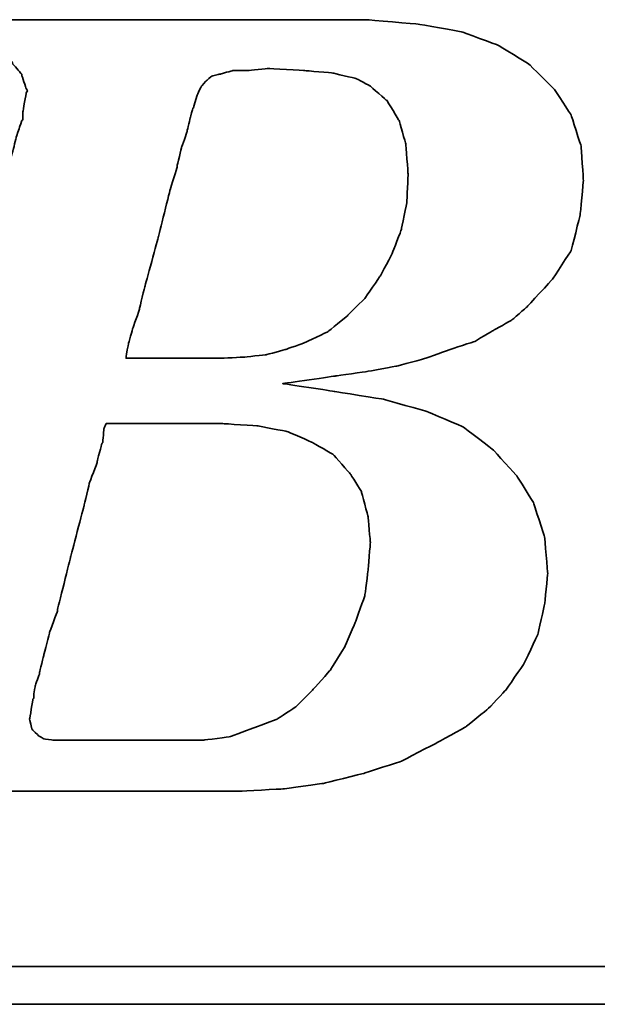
# Model space of a CAD drawing. Header units: millimetres. Extents: x 1 to 262, y 61 to 167.
# Tile 32 of 51: x 195.83 to 198.24, y 94.07 to 98.17. Entities that reach past the tile are written whole.
import ezdxf

# ---------------------------------------------------------------- set-up
doc = ezdxf.new("R2010")
doc.units = ezdxf.units.MM
doc.layers.add('DIM', color=4, linetype='Continuous')
doc.layers.add('layer 1', color=7, linetype='Continuous')

# ---------------------------------------------------------------- blocks, each defined once
blk = doc.blocks.new('TBI MOTION logo(完整正式版)')
at = {"layer": 'layer 1', "color": 22, "lineweight": 35}
for points, knots in [([(-64.65375, -6.86375), (-64.65375, -6.86375), (-64.84375, -7.29625), (-64.84375, -7.29625), (-64.84375, -7.29625), (-64.84375, -7.29625), (-64.86875, -7.34375), (-64.86875, -7.34375), (-64.86875, -7.34375), (-64.86875, -7.34375), (-64.86875, -7.36875), (-64.86875, -7.36875), (-64.86875, -7.36875), (-64.86875, -7.36875), (-65.15375, -7.65375), (-65.15375, -7.65375), (-65.15375, -7.65375), (-65.15375, -7.65375), (-65.17875, -7.65375), (-65.17875, -7.65375), (-65.17875, -7.65375), (-65.17875, -7.65375), (-65.20375, -7.67875), (-65.20375, -7.67875), (-65.20375, -7.67875), (-65.20375, -7.67875), (-65.58875, -7.87125), (-65.58875, -7.87125), (-65.58875, -7.87125), (-65.58875, -7.87125), (-65.63375, -7.87125), (-65.63375, -7.87125), (-65.63375, -7.87125), (-65.63375, -7.87125), (-65.65875, -7.89375), (-65.65875, -7.89375), (-65.65875, -7.89375), (-65.65875, -7.89375), (-66.09375, -7.94375), (-66.09375, -7.94375), (-66.09375, -7.94375), (-66.09375, -7.94375), (-66.11375, -7.94375), (-66.11375, -7.94375), (-66.11375, -7.94375), (-66.11375, -7.94375), (-66.16375, -7.94375), (-66.16375, -7.94375), (-66.16375, -7.94375), (-66.16375, -7.94375), (-66.30875, -7.94375), (-66.30875, -7.94375), (-66.30875, -7.94375), (-66.30875, -7.94375), (-66.69375, -7.94375), (-66.69375, -7.94375), (-66.69375, -7.94375), (-66.69375, -7.94375), (-67.07375, -7.94375), (-67.07375, -7.94375), (-67.07375, -7.94375), (-67.07375, -7.94375), (-67.12375, -7.94375), (-67.12375, -7.94375), (-67.12375, -7.94375), (-67.12375, -7.94375), (-67.12375, -7.96625), (-67.12375, -7.96625), (-67.12375, -7.96625), (-67.12375, -7.96625), (-67.14875, -7.99125), (-67.14875, -7.99125), (-67.14875, -7.99125), (-67.14875, -7.99125), (-67.24375, -8.34875), (-67.24375, -8.34875), (-67.24375, -8.34875), (-67.24375, -8.34875), (-67.31375, -8.68625), (-67.31375, -8.68625), (-67.31375, -8.68625), (-67.31375, -8.68625), (-67.26875, -8.68625), (-67.26875, -8.68625), (-67.26875, -8.68625), (-67.26875, -8.68625), (-67.07375, -8.68625), (-67.07375, -8.68625), (-67.07375, -8.68625), (-67.07375, -8.68625), (-66.54875, -8.68625), (-66.54875, -8.68625), (-66.54875, -8.68625), (-66.54875, -8.68625), (-65.82625, -8.68625), (-65.82625, -8.68625), (-65.82625, -8.68625), (-65.82625, -8.68625), (-65.01375, -8.68625), (-65.01375, -8.68625), (-65.01375, -8.68625), (-65.01375, -8.68625), (-64.05375, -8.68625), (-64.05375, -8.68625), (-64.05375, -8.68625), (-64.05375, -8.68625), (-62.08375, -8.68625), (-62.08375, -8.68625), (-62.08375, -8.68625), (-62.08375, -8.68625), (-60.06875, -8.68625), (-60.06875, -8.68625), (-60.06875, -8.68625), (-60.06875, -8.68625), (-59.10875, -8.68625), (-59.10875, -8.68625), (-59.10875, -8.68625), (-59.10875, -8.68625), (-58.29375, -8.68625), (-58.29375, -8.68625), (-58.29375, -8.68625), (-58.29375, -8.68625), (-57.57375, -8.68625), (-57.57375, -8.68625), (-57.57375, -8.68625), (-57.57375, -8.68625), (-57.04875, -8.68625), (-57.04875, -8.68625), (-57.04875, -8.68625), (-57.04875, -8.68625), (-56.85375, -8.68625), (-56.85375, -8.68625), (-56.85375, -8.68625), (-56.85375, -8.68625), (-56.70875, -8.68625), (-56.70875, -8.68625), (-56.70875, -8.68625), (-56.70875, -8.68625), (-56.61375, -8.68625), (-56.61375, -8.68625), (-56.61375, -8.68625), (-56.61375, -8.68625), (-56.56875, -8.68625), (-56.56875, -8.68625), (-56.56875, -8.68625), (-56.56875, -8.68625), (-55.65375, -8.63875), (-55.65375, -8.63875), (-55.65375, -8.63875), (-55.65375, -8.63875), (-54.76875, -8.51875), (-54.76875, -8.51875), (-54.76875, -8.51875), (-54.76875, -8.51875), (-53.90375, -8.30375), (-53.90375, -8.30375), (-53.90375, -8.30375), (-53.90375, -8.30375), (-53.08875, -8.03875), (-53.08875, -8.03875), (-53.08875, -8.03875), (-53.08875, -8.03875), (-52.34375, -7.65375), (-52.34375, -7.65375), (-52.34375, -7.65375), (-52.34375, -7.65375), (-51.69875, -7.29625), (-51.69875, -7.29625), (-51.69875, -7.29625), (-51.69875, -7.29625), (-51.21875, -6.91125), (-51.21875, -6.91125), (-51.21875, -6.91125), (-51.21875, -6.91125), (-50.83375, -6.50375), (-50.83375, -6.50375), (-50.83375, -6.50375), (-50.83375, -6.50375), (-50.44875, -5.94875), (-50.44875, -5.94875), (-50.44875, -5.94875), (-50.44875, -5.94875), (-50.13875, -5.30375), (-50.13875, -5.30375), (-50.13875, -5.30375), (-50.13875, -5.30375), (-49.99375, -4.65375), (-49.99375, -4.65375), (-49.99375, -4.65375), (-49.99375, -4.65375), (-49.92375, -3.98375), (-49.92375, -3.98375), (-49.92375, -3.98375), (-49.92375, -3.98375), (-49.99375, -3.19374), (-49.99375, -3.19374), (-49.99375, -3.19374), (-49.99375, -3.19374), (-50.23374, -2.44874), (-50.23374, -2.44874), (-50.23374, -2.44874), (-50.23374, -2.44874), (-50.59375, -1.87374), (-50.59375, -1.87374), (-50.59375, -1.87374), (-50.59375, -1.87374), (-51.09875, -1.31874), (-51.09875, -1.31874), (-51.09875, -1.31874), (-51.09875, -1.31874), (-51.74375, -0.81875), (-51.74375, -0.81875), (-51.74375, -0.81875), (-51.74375, -0.81875), (-52.53875, -0.48125), (-52.53875, -0.48125), (-52.53875, -0.48125), (-52.53875, -0.48125), (-53.47375, -0.21875), (-53.47375, -0.21875), (-53.47375, -0.21875), (-53.47375, -0.21875), (-54.52875, -0.04874), (-54.52875, -0.04874), (-54.52875, -0.04874), (-54.52875, -0.04874), (-55.65375, 0.12125), (-55.65375, 0.12125), (-55.65375, 0.12125), (-55.65375, 0.12125), (-54.50375, 0.28624), (-54.50375, 0.28624), (-54.50375, 0.28624), (-54.50375, 0.28624), (-53.83375, 0.38124), (-53.83375, 0.38124), (-53.83375, 0.38124), (-53.83375, 0.38124), (-53.18375, 0.50125), (-53.18375, 0.50125), (-53.18375, 0.50125), (-53.18375, 0.50125), (-52.55875, 0.66874), (-52.55875, 0.66874), (-52.55875, 0.66874), (-52.55875, 0.66874), (-52.03375, 0.86124), (-52.03375, 0.86124), (-52.03375, 0.86124), (-52.03375, 0.86124), (-51.50374, 1.03124), (-51.50374, 1.03124), (-51.50374, 1.03124), (-51.50374, 1.03124), (-51.09875, 1.27125), (-51.09875, 1.27125), (-51.09875, 1.27125), (-51.09875, 1.27125), (-50.71375, 1.48624), (-50.71375, 1.48624), (-50.71375, 1.48624), (-50.71375, 1.48624), (-50.37625, 1.77625), (-50.37625, 1.77625), (-50.37625, 1.77625), (-50.37625, 1.77625), (-49.82375, 2.37625), (-49.82375, 2.37625), (-49.82375, 2.37625), (-49.82375, 2.37625), (-49.41875, 2.99625), (-49.41875, 2.99625), (-49.41875, 2.99625), (-49.41875, 2.99625), (-49.22375, 3.76625), (-49.22375, 3.76625), (-49.22375, 3.76625), (-49.22375, 3.76625), (-49.15375, 4.50874), (-49.15375, 4.50874), (-49.15375, 4.50874), (-49.15375, 4.50874), (-49.20375, 5.25125), (-49.20375, 5.25125), (-49.20375, 5.25125), (-49.20375, 5.25125), (-49.41875, 5.92625), (-49.41875, 5.92625), (-49.41875, 5.92625), (-49.41875, 5.92625), (-49.77875, 6.47625), (-49.77875, 6.47625), (-49.77875, 6.47625), (-49.77875, 6.47625), (-50.33125, 7.02624), (-50.33125, 7.02624), (-50.33125, 7.02624), (-50.33125, 7.02624), (-51.00125, 7.43625), (-51.00125, 7.43625), (-51.00125, 7.43625), (-51.00125, 7.43625), (-51.79375, 7.72625), (-51.79375, 7.72625), (-51.79375, 7.72625), (-51.79375, 7.72625), (-52.72875, 7.89124), (-52.72875, 7.89124), (-52.72875, 7.89124), (-52.72875, 7.89124), (-53.83375, 7.98625), (-53.83375, 7.98625), (-53.83375, 7.98625), (-53.83375, 7.98625), (-53.92875, 7.98625), (-53.92875, 7.98625), (-53.92875, 7.98625), (-53.92875, 7.98625), (-54.26375, 7.98625), (-54.26375, 7.98625), (-54.26375, 7.98625), (-54.26375, 7.98625), (-54.74375, 7.98625), (-54.74375, 7.98625), (-54.74375, 7.98625), (-54.74375, 7.98625), (-55.36875, 7.98625), (-55.36875, 7.98625), (-55.36875, 7.98625), (-55.36875, 7.98625), (-56.13375, 7.98625), (-56.13375, 7.98625), (-56.13375, 7.98625), (-56.13375, 7.98625), (-56.94875, 7.98625), (-56.94875, 7.98625), (-56.94875, 7.98625), (-56.94875, 7.98625), (-58.77625, 7.98625), (-58.77625, 7.98625), (-58.77625, 7.98625), (-58.77625, 7.98625), (-60.59875, 7.98625), (-60.59875, 7.98625), (-60.59875, 7.98625), (-60.59875, 7.98625), (-61.41375, 7.98625), (-61.41375, 7.98625), (-61.41375, 7.98625), (-61.41375, 7.98625), (-62.17875, 7.98625), (-62.17875, 7.98625), (-62.17875, 7.98625), (-62.17875, 7.98625), (-62.80375, 7.98625), (-62.80375, 7.98625), (-62.80375, 7.98625), (-62.80375, 7.98625), (-63.30625, 7.98625), (-63.30625, 7.98625), (-63.30625, 7.98625), (-63.30625, 7.98625), (-63.57375, 7.98625), (-63.57375, 7.98625), (-63.57375, 7.98625), (-63.57375, 7.98625), (-63.57375, 7.96375), (-63.57375, 7.96375), (-63.57375, 7.96375), (-63.57375, 7.96375), (-63.59875, 7.94125), (-63.59875, 7.94125), (-63.59875, 7.94125), (-63.59875, 7.94125), (-63.69375, 7.55625), (-63.69375, 7.55625), (-63.69375, 7.55625), (-63.69375, 7.55625), (-63.76375, 7.24624), (-63.76375, 7.24624), (-63.76375, 7.24624), (-63.76375, 7.24624), (-63.23875, 7.24624), (-63.23875, 7.24624), (-63.23875, 7.24624), (-63.23875, 7.24624), (-62.75875, 7.24624), (-62.75875, 7.24624), (-62.75875, 7.24624), (-62.75875, 7.24624), (-62.61125, 7.24624), (-62.61125, 7.24624), (-62.61125, 7.24624), (-62.61125, 7.24624), (-62.56625, 7.24624), (-62.56625, 7.24624), (-62.56625, 7.24624), (-62.56625, 7.24624), (-62.22875, 7.24624), (-62.22875, 7.24624), (-62.22875, 7.24624), (-62.22875, 7.24624), (-62.20375, 7.24624), (-62.20375, 7.24624), (-62.20375, 7.24624), (-62.20375, 7.24624), (-62.17875, 7.21875), (-62.17875, 7.21875), (-62.17875, 7.21875), (-62.17875, 7.21875), (-61.96375, 7.17125), (-61.96375, 7.17125), (-61.96375, 7.17125), (-61.96375, 7.17125), (-61.72375, 7.12624), (-61.72375, 7.12624), (-61.72375, 7.12624), (-61.72375, 7.12624), (-61.70375, 7.12624), (-61.70375, 7.12624), (-61.70375, 7.12624), (-61.70375, 7.12624), (-61.55875, 7.07624), (-61.55875, 7.07624), (-61.55875, 7.07624), (-61.55875, 7.07624), (-61.50875, 7.07624), (-61.50875, 7.07624), (-61.50875, 7.07624), (-61.50875, 7.07624), (-61.48375, 7.02624), (-61.48375, 7.02624), (-61.48375, 7.02624), (-61.48375, 7.02624), (-61.31875, 6.83375), (-61.31875, 6.83375), (-61.31875, 6.83375), (-61.31875, 6.83375), (-61.29375, 6.81125), (-61.29375, 6.81125), (-61.29375, 6.81125), (-61.29375, 6.81125), (-61.29375, 6.78625), (-61.29375, 6.78625), (-61.29375, 6.78625), (-61.29375, 6.78625), (-61.19875, 6.50124), (-61.19875, 6.50124), (-61.19875, 6.50124), (-61.19875, 6.50124), (-61.17375, 6.45124), (-61.17375, 6.45124), (-61.17375, 6.45124), (-61.17375, 6.45124), (-61.19875, 6.40625), (-61.19875, 6.40625), (-61.19875, 6.40625), (-61.19875, 6.40625), (-61.26875, 5.99624), (-61.26875, 5.99624), (-61.26875, 5.99624), (-61.26875, 5.99624), (-61.26875, 5.85125), (-61.26875, 5.85125), (-61.26875, 5.85125), (-61.26875, 5.85125), (-61.26875, 5.82625), (-61.26875, 5.82625), (-61.26875, 5.82625), (-61.26875, 5.82625), (-61.29375, 5.80625), (-61.29375, 5.80625), (-61.29375, 5.80625), (-61.29375, 5.80625), (-61.34125, 5.66125), (-61.34125, 5.66125), (-61.34125, 5.66125), (-61.34125, 5.66125), (-61.41375, 5.44625), (-61.41375, 5.44625), (-61.41375, 5.44625), (-61.41375, 5.44625), (-61.48375, 5.15625), (-61.48375, 5.15625), (-61.48375, 5.15625), (-61.48375, 5.15625), (-61.58375, 4.82124), (-61.58375, 4.82124), (-61.58375, 4.82124), (-61.58375, 4.82124), (-61.79875, 4.00375), (-61.79875, 4.00375), (-61.79875, 4.00375), (-61.79875, 4.00375), (-62.05875, 2.99625), (-62.05875, 2.99625), (-62.05875, 2.99625), (-62.05875, 2.99625), (-62.34875, 1.91625), (-62.34875, 1.91625), (-62.34875, 1.91625), (-62.34875, 1.91625), (-62.97375, -0.41124), (-62.97375, -0.41124), (-62.97375, -0.41124), (-62.97375, -0.41124), (-63.59875, -2.75875), (-63.59875, -2.75875), (-63.59875, -2.75875), (-63.59875, -2.75875), (-63.88375, -3.86374), (-63.88375, -3.86374), (-63.88375, -3.86374), (-63.88375, -3.86374), (-64.14875, -4.82374), (-64.14875, -4.82374), (-64.14875, -4.82374), (-64.14875, -4.82374), (-64.36375, -5.64125), (-64.36375, -5.64125), (-64.36375, -5.64125), (-64.36375, -5.64125), (-64.43625, -5.97625), (-64.43625, -5.97625), (-64.43625, -5.97625), (-64.43625, -5.97625), (-64.50875, -6.28625), (-64.50875, -6.28625), (-64.50875, -6.28625), (-64.50875, -6.28625), (-64.50875, -6.30875), (-64.50875, -6.30875), (-64.50875, -6.30875), (-64.50875, -6.30875), (-64.57875, -6.50375), (-64.57875, -6.50375), (-64.57875, -6.50375), (-64.57875, -6.50375), (-64.62875, -6.69625), (-64.62875, -6.69625), (-64.62875, -6.69625), (-64.62875, -6.69625), (-64.62875, -6.76875), (-64.62875, -6.76875), (-64.62875, -6.76875), (-64.62875, -6.76875), (-64.62875, -6.81375), (-64.62875, -6.81375), (-64.62875, -6.81375), (-64.62875, -6.81375), (-64.62875, -6.83875), (-64.62875, -6.83875), (-64.62875, -6.83875), (-64.62875, -6.83875), (-64.65375, -6.86375), (-64.65375, -6.86375)], [0, 0, 0, 0, 0.00719424, 0.00719424, 0.00719424, 0.00719425, 0.01438849, 0.01438849, 0.01438849, 0.0143885, 0.02158273, 0.02158273, 0.02158273, 0.02158274, 0.02877698, 0.02877698, 0.02877698, 0.02877699, 0.03597122, 0.03597122, 0.03597122, 0.03597123, 0.04316547, 0.04316547, 0.04316547, 0.04316548, 0.05035971, 0.05035971, 0.05035971, 0.05035972, 0.05755396, 0.05755396, 0.05755396, 0.05755397, 0.0647482, 0.0647482, 0.0647482, 0.06474821, 0.07194245, 0.07194245, 0.07194245, 0.07194246, 0.07913669, 0.07913669, 0.07913669, 0.0791367, 0.08633094, 0.08633094, 0.08633094, 0.08633095, 0.09352518, 0.09352518, 0.09352518, 0.09352519, 0.10071942, 0.10071942, 0.10071942, 0.10071943, 0.10791367, 0.10791367, 0.10791367, 0.10791368, 0.11510791, 0.11510791, 0.11510791, 0.11510792, 0.12230216, 0.12230216, 0.12230216, 0.12230217, 0.1294964, 0.1294964, 0.1294964, 0.12949641, 0.13669065, 0.13669065, 0.13669065, 0.13669066, 0.14388489, 0.14388489, 0.14388489, 0.1438849, 0.15107914, 0.15107914, 0.15107914, 0.15107915, 0.15827338, 0.15827338, 0.15827338, 0.15827339, 0.16546763, 0.16546763, 0.16546763, 0.16546764, 0.17266187, 0.17266187, 0.17266187, 0.17266188, 0.17985612, 0.17985612, 0.17985612, 0.17985613, 0.18705036, 0.18705036, 0.18705036, 0.18705037, 0.1942446, 0.1942446, 0.1942446, 0.19424461, 0.20143885, 0.20143885, 0.20143885, 0.20143886, 0.20863309, 0.20863309, 0.20863309, 0.2086331, 0.21582734, 0.21582734, 0.21582734, 0.21582735, 0.22302158, 0.22302158, 0.22302158, 0.22302159, 0.23021583, 0.23021583, 0.23021583, 0.23021584, 0.23741007, 0.23741007, 0.23741007, 0.23741008, 0.24460432, 0.24460432, 0.24460432, 0.24460433, 0.25179856, 0.25179856, 0.25179856, 0.25179857, 0.25899281, 0.25899281, 0.25899281, 0.25899282, 0.26618705, 0.26618705, 0.26618705, 0.26618706, 0.27338129, 0.27338129, 0.27338129, 0.2733813, 0.28057554, 0.28057554, 0.28057554, 0.28057555, 0.28776978, 0.28776978, 0.28776978, 0.28776979, 0.29496403, 0.29496403, 0.29496403, 0.29496404, 0.30215827, 0.30215827, 0.30215827, 0.30215828, 0.30935252, 0.30935252, 0.30935252, 0.30935253, 0.31654676, 0.31654676, 0.31654676, 0.31654677, 0.32374101, 0.32374101, 0.32374101, 0.32374102, 0.33093525, 0.33093525, 0.33093525, 0.33093526, 0.3381295, 0.3381295, 0.3381295, 0.33812951, 0.34532374, 0.34532374, 0.34532374, 0.34532375, 0.35251799, 0.35251799, 0.35251799, 0.352518, 0.35971223, 0.35971223, 0.35971223, 0.35971224, 0.36690647, 0.36690647, 0.36690647, 0.36690648, 0.37410072, 0.37410072, 0.37410072, 0.37410073, 0.38129496, 0.38129496, 0.38129496, 0.38129497, 0.38848921, 0.38848921, 0.38848921, 0.38848922, 0.39568345, 0.39568345, 0.39568345, 0.39568346, 0.4028777, 0.4028777, 0.4028777, 0.40287771, 0.41007194, 0.41007194, 0.41007194, 0.41007195, 0.41726619, 0.41726619, 0.41726619, 0.4172662, 0.42446043, 0.42446043, 0.42446043, 0.42446044, 0.43165468, 0.43165468, 0.43165468, 0.43165469, 0.43884892, 0.43884892, 0.43884892, 0.43884893, 0.44604317, 0.44604317, 0.44604317, 0.44604318, 0.45323741, 0.45323741, 0.45323741, 0.45323742, 0.46043165, 0.46043165, 0.46043165, 0.46043166, 0.4676259, 0.4676259, 0.4676259, 0.46762591, 0.47482014, 0.47482014, 0.47482014, 0.47482015, 0.48201439, 0.48201439, 0.48201439, 0.4820144, 0.48920863, 0.48920863, 0.48920863, 0.48920864, 0.49640288, 0.49640288, 0.49640288, 0.49640289, 0.50359712, 0.50359712, 0.50359712, 0.50359713, 0.51079137, 0.51079137, 0.51079137, 0.51079138, 0.51798561, 0.51798561, 0.51798561, 0.51798562, 0.52517986, 0.52517986, 0.52517986, 0.52517987, 0.5323741, 0.5323741, 0.5323741, 0.53237411, 0.53956835, 0.53956835, 0.53956835, 0.53956836, 0.54676259, 0.54676259, 0.54676259, 0.5467626, 0.55395683, 0.55395683, 0.55395683, 0.55395684, 0.56115108, 0.56115108, 0.56115108, 0.56115109, 0.56834532, 0.56834532, 0.56834532, 0.56834533, 0.57553957, 0.57553957, 0.57553957, 0.57553958, 0.58273381, 0.58273381, 0.58273381, 0.58273382, 0.58992806, 0.58992806, 0.58992806, 0.58992807, 0.5971223, 0.5971223, 0.5971223, 0.59712231, 0.60431655, 0.60431655, 0.60431655, 0.60431656, 0.61151079, 0.61151079, 0.61151079, 0.6115108, 0.61870504, 0.61870504, 0.61870504, 0.61870505, 0.62589928, 0.62589928, 0.62589928, 0.62589929, 0.63309353, 0.63309353, 0.63309353, 0.63309354, 0.64028777, 0.64028777, 0.64028777, 0.64028778, 0.64748201, 0.64748201, 0.64748201, 0.64748202, 0.65467626, 0.65467626, 0.65467626, 0.65467627, 0.6618705, 0.6618705, 0.6618705, 0.66187051, 0.66906475, 0.66906475, 0.66906475, 0.66906476, 0.67625899, 0.67625899, 0.67625899, 0.676259, 0.68345324, 0.68345324, 0.68345324, 0.68345325, 0.69064748, 0.69064748, 0.69064748, 0.69064749, 0.69784173, 0.69784173, 0.69784173, 0.69784174, 0.70503597, 0.70503597, 0.70503597, 0.70503598, 0.71223022, 0.71223022, 0.71223022, 0.71223023, 0.71942446, 0.71942446, 0.71942446, 0.71942447, 0.72661871, 0.72661871, 0.72661871, 0.72661872, 0.73381295, 0.73381295, 0.73381295, 0.73381296, 0.74100719, 0.74100719, 0.74100719, 0.7410072, 0.74820144, 0.74820144, 0.74820144, 0.74820145, 0.75539568, 0.75539568, 0.75539568, 0.75539569, 0.76258993, 0.76258993, 0.76258993, 0.76258994, 0.76978417, 0.76978417, 0.76978417, 0.76978418, 0.77697842, 0.77697842, 0.77697842, 0.77697843, 0.78417266, 0.78417266, 0.78417266, 0.78417267, 0.79136691, 0.79136691, 0.79136691, 0.79136692, 0.79856115, 0.79856115, 0.79856115, 0.79856116, 0.8057554, 0.8057554, 0.8057554, 0.80575541, 0.81294964, 0.81294964, 0.81294964, 0.81294965, 0.82014388, 0.82014388, 0.82014388, 0.82014389, 0.82733813, 0.82733813, 0.82733813, 0.82733814, 0.83453237, 0.83453237, 0.83453237, 0.83453238, 0.84172662, 0.84172662, 0.84172662, 0.84172663, 0.84892086, 0.84892086, 0.84892086, 0.84892087, 0.85611511, 0.85611511, 0.85611511, 0.85611512, 0.86330935, 0.86330935, 0.86330935, 0.86330936, 0.8705036, 0.8705036, 0.8705036, 0.87050361, 0.87769784, 0.87769784, 0.87769784, 0.87769785, 0.88489209, 0.88489209, 0.88489209, 0.8848921, 0.89208633, 0.89208633, 0.89208633, 0.89208634, 0.89928058, 0.89928058, 0.89928058, 0.89928059, 0.90647482, 0.90647482, 0.90647482, 0.90647483, 0.91366906, 0.91366906, 0.91366906, 0.91366907, 0.92086331, 0.92086331, 0.92086331, 0.92086332, 0.92805755, 0.92805755, 0.92805755, 0.92805756, 0.9352518, 0.9352518, 0.9352518, 0.93525181, 0.94244604, 0.94244604, 0.94244604, 0.94244605, 0.94964029, 0.94964029, 0.94964029, 0.9496403, 0.95683453, 0.95683453, 0.95683453, 0.95683454, 0.96402878, 0.96402878, 0.96402878, 0.96402879, 0.97122302, 0.97122302, 0.97122302, 0.97122303, 0.97841727, 0.97841727, 0.97841727, 0.97841728, 0.98561151, 0.98561151, 0.98561151, 0.98561152, 0.99280576, 0.99280576, 0.99280576, 0.99280577, 1, 1, 1, 1]), ([(-57.50375, 6.35625), (-57.50375, 6.35625), (-57.57375, 6.11625), (-57.57375, 6.11625), (-57.57375, 6.11625), (-57.57375, 6.11625), (-57.57375, 6.09125), (-57.57375, 6.09125), (-57.57375, 6.09125), (-57.57375, 6.09125), (-57.59875, 6.06625), (-57.59875, 6.06625), (-57.59875, 6.06625), (-57.59875, 6.06625), (-57.64875, 5.87625), (-57.64875, 5.87625), (-57.64875, 5.87625), (-57.64875, 5.87625), (-57.71875, 5.58875), (-57.71875, 5.58875), (-57.71875, 5.58875), (-57.71875, 5.58875), (-57.71875, 5.56625), (-57.71875, 5.56625), (-57.71875, 5.56625), (-57.71875, 5.56625), (-57.83875, 5.23125), (-57.83875, 5.23125), (-57.83875, 5.23125), (-57.83875, 5.23125), (-57.93625, 4.82124), (-57.93625, 4.82124), (-57.93625, 4.82124), (-57.93625, 4.82124), (-57.93625, 4.79624), (-57.93625, 4.79624), (-57.93625, 4.79624), (-57.93625, 4.79624), (-58.07875, 4.34125), (-58.07875, 4.34125), (-58.07875, 4.34125), (-58.07875, 4.34125), (-58.34375, 3.28625), (-58.34375, 3.28625), (-58.34375, 3.28625), (-58.34375, 3.28625), (-58.62875, 2.23124), (-58.62875, 2.23124), (-58.62875, 2.23124), (-58.62875, 2.23124), (-58.74875, 1.75125), (-58.74875, 1.75125), (-58.74875, 1.75125), (-58.74875, 1.75125), (-58.74875, 1.72625), (-58.74875, 1.72625), (-58.74875, 1.72625), (-58.74875, 1.72625), (-58.89375, 1.31625), (-58.89375, 1.31625), (-58.89375, 1.31625), (-58.89375, 1.31625), (-58.98875, 0.98124), (-58.98875, 0.98124), (-58.98875, 0.98124), (-58.98875, 0.98124), (-59.03875, 0.71625), (-59.03875, 0.71625), (-59.03875, 0.71625), (-59.03875, 0.71625), (-59.03875, 0.66874), (-59.03875, 0.66874), (-59.03875, 0.66874), (-59.03875, 0.66874), (-58.91875, 0.66874), (-58.91875, 0.66874), (-58.91875, 0.66874), (-58.91875, 0.66874), (-58.53375, 0.66874), (-58.53375, 0.66874), (-58.53375, 0.66874), (-58.53375, 0.66874), (-58.10375, 0.66874), (-58.10375, 0.66874), (-58.10375, 0.66874), (-58.10375, 0.66874), (-57.66875, 0.66874), (-57.66875, 0.66874), (-57.66875, 0.66874), (-57.66875, 0.66874), (-57.33375, 0.66874), (-57.33375, 0.66874), (-57.33375, 0.66874), (-57.33375, 0.66874), (-57.09375, 0.66874), (-57.09375, 0.66874), (-57.09375, 0.66874), (-57.09375, 0.66874), (-56.99875, 0.66874), (-56.99875, 0.66874), (-56.99875, 0.66874), (-56.99875, 0.66874), (-56.49375, 0.69374), (-56.49375, 0.69374), (-56.49375, 0.69374), (-56.49375, 0.69374), (-56.01375, 0.74374), (-56.01375, 0.74374), (-56.01375, 0.74374), (-56.01375, 0.74374), (-55.58375, 0.86124), (-55.58375, 0.86124), (-55.58375, 0.86124), (-55.58375, 0.86124), (-55.17375, 1.00624), (-55.17375, 1.00624), (-55.17375, 1.00624), (-55.17375, 1.00624), (-54.67375, 1.24625), (-54.67375, 1.24625), (-54.67375, 1.24625), (-54.67375, 1.24625), (-54.26375, 1.58124), (-54.26375, 1.58124), (-54.26375, 1.58124), (-54.26375, 1.58124), (-53.87875, 1.96374), (-53.87875, 1.96374), (-53.87875, 1.96374), (-53.87875, 1.96374), (-53.54375, 2.44625), (-53.54375, 2.44625), (-53.54375, 2.44625), (-53.54375, 2.44625), (-53.27875, 2.95125), (-53.27875, 2.95125), (-53.27875, 2.95125), (-53.27875, 2.95125), (-53.08875, 3.45124), (-53.08875, 3.45124), (-53.08875, 3.45124), (-53.08875, 3.45124), (-52.96875, 4.05124), (-52.96875, 4.05124), (-52.96875, 4.05124), (-52.96875, 4.05124), (-52.94375, 4.65125), (-52.94375, 4.65125), (-52.94375, 4.65125), (-52.94375, 4.65125), (-52.99375, 5.30125), (-52.99375, 5.30125), (-52.99375, 5.30125), (-52.99375, 5.30125), (-53.13875, 5.80625), (-53.13875, 5.80625), (-53.13875, 5.80625), (-53.13875, 5.80625), (-53.39875, 6.23625), (-53.39875, 6.23625), (-53.39875, 6.23625), (-53.39875, 6.23625), (-53.75875, 6.54875), (-53.75875, 6.54875), (-53.75875, 6.54875), (-53.75875, 6.54875), (-54.07375, 6.71625), (-54.07375, 6.71625), (-54.07375, 6.71625), (-54.07375, 6.71625), (-54.57375, 6.83375), (-54.57375, 6.83375), (-54.57375, 6.83375), (-54.57375, 6.83375), (-55.17375, 6.88625), (-55.17375, 6.88625), (-55.17375, 6.88625), (-55.17375, 6.88625), (-55.96875, 6.93125), (-55.96875, 6.93125), (-55.96875, 6.93125), (-55.96875, 6.93125), (-56.39875, 6.88625), (-56.39875, 6.88625), (-56.39875, 6.88625), (-56.39875, 6.88625), (-56.42125, 6.88625), (-56.42125, 6.88625), (-56.42125, 6.88625), (-56.42125, 6.88625), (-56.73375, 6.88625), (-56.73375, 6.88625), (-56.73375, 6.88625), (-56.73375, 6.88625), (-56.99875, 6.81125), (-56.99875, 6.81125), (-56.99875, 6.81125), (-56.99875, 6.81125), (-57.02375, 6.81125), (-57.02375, 6.81125), (-57.02375, 6.81125), (-57.02375, 6.81125), (-57.18875, 6.76625), (-57.18875, 6.76625), (-57.18875, 6.76625), (-57.18875, 6.76625), (-57.30875, 6.66625), (-57.30875, 6.66625), (-57.30875, 6.66625), (-57.30875, 6.66625), (-57.40875, 6.54875), (-57.40875, 6.54875), (-57.40875, 6.54875), (-57.40875, 6.54875), (-57.50375, 6.35625), (-57.50375, 6.35625)], [0, 0, 0, 0, 0.01851852, 0.01851852, 0.01851852, 0.01851853, 0.03703704, 0.03703704, 0.03703704, 0.03703705, 0.05555556, 0.05555556, 0.05555556, 0.05555557, 0.07407407, 0.07407407, 0.07407407, 0.07407408, 0.09259259, 0.09259259, 0.09259259, 0.0925926, 0.11111111, 0.11111111, 0.11111111, 0.11111112, 0.12962963, 0.12962963, 0.12962963, 0.12962964, 0.14814815, 0.14814815, 0.14814815, 0.14814816, 0.16666667, 0.16666667, 0.16666667, 0.16666668, 0.18518519, 0.18518519, 0.18518519, 0.1851852, 0.2037037, 0.2037037, 0.2037037, 0.20370371, 0.22222222, 0.22222222, 0.22222222, 0.22222223, 0.24074074, 0.24074074, 0.24074074, 0.24074075, 0.25925926, 0.25925926, 0.25925926, 0.25925927, 0.27777778, 0.27777778, 0.27777778, 0.27777779, 0.2962963, 0.2962963, 0.2962963, 0.29629631, 0.31481481, 0.31481481, 0.31481481, 0.31481482, 0.33333333, 0.33333333, 0.33333333, 0.33333334, 0.35185185, 0.35185185, 0.35185185, 0.35185186, 0.37037037, 0.37037037, 0.37037037, 0.37037038, 0.38888889, 0.38888889, 0.38888889, 0.3888889, 0.40740741, 0.40740741, 0.40740741, 0.40740742, 0.42592593, 0.42592593, 0.42592593, 0.42592594, 0.44444444, 0.44444444, 0.44444444, 0.44444445, 0.46296296, 0.46296296, 0.46296296, 0.46296297, 0.48148148, 0.48148148, 0.48148148, 0.48148149, 0.5, 0.5, 0.5, 0.50000001, 0.51851852, 0.51851852, 0.51851852, 0.51851853, 0.53703704, 0.53703704, 0.53703704, 0.53703705, 0.55555556, 0.55555556, 0.55555556, 0.55555557, 0.57407407, 0.57407407, 0.57407407, 0.57407408, 0.59259259, 0.59259259, 0.59259259, 0.5925926, 0.61111111, 0.61111111, 0.61111111, 0.61111112, 0.62962963, 0.62962963, 0.62962963, 0.62962964, 0.64814815, 0.64814815, 0.64814815, 0.64814816, 0.66666667, 0.66666667, 0.66666667, 0.66666668, 0.68518519, 0.68518519, 0.68518519, 0.6851852, 0.7037037, 0.7037037, 0.7037037, 0.70370371, 0.72222222, 0.72222222, 0.72222222, 0.72222223, 0.74074074, 0.74074074, 0.74074074, 0.74074075, 0.75925926, 0.75925926, 0.75925926, 0.75925927, 0.77777778, 0.77777778, 0.77777778, 0.77777779, 0.7962963, 0.7962963, 0.7962963, 0.79629631, 0.81481481, 0.81481481, 0.81481481, 0.81481482, 0.83333333, 0.83333333, 0.83333333, 0.83333334, 0.85185185, 0.85185185, 0.85185185, 0.85185186, 0.87037037, 0.87037037, 0.87037037, 0.87037038, 0.88888889, 0.88888889, 0.88888889, 0.8888889, 0.90740741, 0.90740741, 0.90740741, 0.90740742, 0.92592593, 0.92592593, 0.92592593, 0.92592594, 0.94444444, 0.94444444, 0.94444444, 0.94444445, 0.96296296, 0.96296296, 0.96296296, 0.96296297, 0.98148148, 0.98148148, 0.98148148, 0.98148149, 1, 1, 1, 1]), ([(-61.03125, -6.57375), (-61.03125, -6.57375), (-61.03125, -6.67125), (-61.03125, -6.67125), (-61.03125, -6.67125), (-61.03125, -6.67125), (-61.05375, -6.69625), (-61.05375, -6.69625), (-61.05375, -6.69625), (-61.05375, -6.69625), (-61.12375, -7.12875), (-61.12375, -7.12875), (-61.12375, -7.12875), (-61.12375, -7.12875), (-61.07875, -7.34375), (-61.07875, -7.34375), (-61.07875, -7.34375), (-61.07875, -7.34375), (-60.93375, -7.48875), (-60.93375, -7.48875), (-60.93375, -7.48875), (-60.93375, -7.48875), (-60.81375, -7.55625), (-60.81375, -7.55625), (-60.81375, -7.55625), (-60.81375, -7.55625), (-60.62375, -7.58375), (-60.62375, -7.58375), (-60.62375, -7.58375), (-60.62375, -7.58375), (-60.30875, -7.58375), (-60.30875, -7.58375), (-60.30875, -7.58375), (-60.30875, -7.58375), (-59.97375, -7.58375), (-59.97375, -7.58375), (-59.97375, -7.58375), (-59.97375, -7.58375), (-59.87875, -7.58375), (-59.87875, -7.58375), (-59.87875, -7.58375), (-59.87875, -7.58375), (-59.63625, -7.58375), (-59.63625, -7.58375), (-59.63625, -7.58375), (-59.63625, -7.58375), (-58.96875, -7.58375), (-58.96875, -7.58375), (-58.96875, -7.58375), (-58.96875, -7.58375), (-58.29375, -7.58375), (-58.29375, -7.58375), (-58.29375, -7.58375), (-58.29375, -7.58375), (-58.05375, -7.58375), (-58.05375, -7.58375), (-58.05375, -7.58375), (-58.05375, -7.58375), (-57.98375, -7.58375), (-57.98375, -7.58375), (-57.98375, -7.58375), (-57.98375, -7.58375), (-57.35875, -7.58375), (-57.35875, -7.58375), (-57.35875, -7.58375), (-57.35875, -7.58375), (-56.78375, -7.50875), (-56.78375, -7.50875), (-56.78375, -7.50875), (-56.78375, -7.50875), (-56.27875, -7.31875), (-56.27875, -7.31875), (-56.27875, -7.31875), (-56.27875, -7.31875), (-55.77375, -7.12875), (-55.77375, -7.12875), (-55.77375, -7.12875), (-55.77375, -7.12875), (-55.36875, -6.86375), (-55.36875, -6.86375), (-55.36875, -6.86375), (-55.36875, -6.86375), (-55.00875, -6.50375), (-55.00875, -6.50375), (-55.00875, -6.50375), (-55.00875, -6.50375), (-54.62375, -6.06875), (-54.62375, -6.06875), (-54.62375, -6.06875), (-54.62375, -6.06875), (-54.31375, -5.56875), (-54.31375, -5.56875), (-54.31375, -5.56875), (-54.31375, -5.56875), (-54.07375, -5.01625), (-54.07375, -5.01625), (-54.07375, -5.01625), (-54.07375, -5.01625), (-53.87875, -4.46374), (-53.87875, -4.46374), (-53.87875, -4.46374), (-53.87875, -4.46374), (-53.80875, -3.91375), (-53.80875, -3.91375), (-53.80875, -3.91375), (-53.80875, -3.91375), (-53.75875, -3.31375), (-53.75875, -3.31375), (-53.75875, -3.31375), (-53.75875, -3.31375), (-53.80875, -2.75875), (-53.80875, -2.75875), (-53.80875, -2.75875), (-53.80875, -2.75875), (-53.95375, -2.20875), (-53.95375, -2.20875), (-53.95375, -2.20875), (-53.95375, -2.20875), (-54.19375, -1.82625), (-54.19375, -1.82625), (-54.19375, -1.82625), (-54.19375, -1.82625), (-54.55375, -1.41875), (-54.55375, -1.41875), (-54.55375, -1.41875), (-54.55375, -1.41875), (-55.00875, -1.15125), (-55.00875, -1.15125), (-55.00875, -1.15125), (-55.00875, -1.15125), (-55.56125, -0.91375), (-55.56125, -0.91375), (-55.56125, -0.91375), (-55.56125, -0.91375), (-56.18125, -0.79375), (-56.18125, -0.79375), (-56.18125, -0.79375), (-56.18125, -0.79375), (-56.94875, -0.74374), (-56.94875, -0.74374), (-56.94875, -0.74374), (-56.94875, -0.74374), (-56.99875, -0.74374), (-56.99875, -0.74374), (-56.99875, -0.74374), (-56.99875, -0.74374), (-57.09375, -0.74374), (-57.09375, -0.74374), (-57.09375, -0.74374), (-57.09375, -0.74374), (-57.38375, -0.74374), (-57.38375, -0.74374), (-57.38375, -0.74374), (-57.38375, -0.74374), (-57.76875, -0.74374), (-57.76875, -0.74374), (-57.76875, -0.74374), (-57.76875, -0.74374), (-58.24625, -0.74374), (-58.24625, -0.74374), (-58.24625, -0.74374), (-58.24625, -0.74374), (-58.72875, -0.74374), (-58.72875, -0.74374), (-58.72875, -0.74374), (-58.72875, -0.74374), (-59.20875, -0.74374), (-59.20875, -0.74374), (-59.20875, -0.74374), (-59.20875, -0.74374), (-59.46875, -0.74374), (-59.46875, -0.74374), (-59.46875, -0.74374), (-59.46875, -0.74374), (-59.51625, -0.83875), (-59.51625, -0.83875), (-59.51625, -0.83875), (-59.51625, -0.83875), (-59.54375, -1.15125), (-59.54375, -1.15125), (-59.54375, -1.15125), (-59.54375, -1.15125), (-59.56375, -1.17874), (-59.56375, -1.17874), (-59.56375, -1.17874), (-59.56375, -1.17874), (-59.66375, -1.55875), (-59.66375, -1.55875), (-59.66375, -1.55875), (-59.66375, -1.55875), (-59.66375, -1.58375), (-59.66375, -1.58375), (-59.66375, -1.58375), (-59.66375, -1.58375), (-59.82875, -2.01874), (-59.82875, -2.01874), (-59.82875, -2.01874), (-59.82875, -2.01874), (-59.94875, -2.52125), (-59.94875, -2.52125), (-59.94875, -2.52125), (-59.94875, -2.52125), (-60.23875, -3.62375), (-60.23875, -3.62375), (-60.23875, -3.62375), (-60.23875, -3.62375), (-60.52375, -4.77624), (-60.52375, -4.77624), (-60.52375, -4.77624), (-60.52375, -4.77624), (-60.52375, -4.79874), (-60.52375, -4.79874), (-60.52375, -4.79874), (-60.52375, -4.79874), (-60.69125, -5.25375), (-60.69125, -5.25375), (-60.69125, -5.25375), (-60.69125, -5.25375), (-60.81375, -5.73625), (-60.81375, -5.73625), (-60.81375, -5.73625), (-60.81375, -5.73625), (-60.90875, -6.11875), (-60.90875, -6.11875), (-60.90875, -6.11875), (-60.90875, -6.11875), (-60.90875, -6.14375), (-60.90875, -6.14375), (-60.90875, -6.14375), (-60.90875, -6.14375), (-61.00375, -6.40875), (-61.00375, -6.40875), (-61.00375, -6.40875), (-61.00375, -6.40875), (-61.03125, -6.57375), (-61.03125, -6.57375)], [0, 0, 0, 0, 0.01694915, 0.01694915, 0.01694915, 0.01694916, 0.03389831, 0.03389831, 0.03389831, 0.03389832, 0.05084746, 0.05084746, 0.05084746, 0.05084747, 0.06779661, 0.06779661, 0.06779661, 0.06779662, 0.08474576, 0.08474576, 0.08474576, 0.08474577, 0.10169492, 0.10169492, 0.10169492, 0.10169493, 0.11864407, 0.11864407, 0.11864407, 0.11864408, 0.13559322, 0.13559322, 0.13559322, 0.13559323, 0.15254237, 0.15254237, 0.15254237, 0.15254238, 0.16949153, 0.16949153, 0.16949153, 0.16949154, 0.18644068, 0.18644068, 0.18644068, 0.18644069, 0.20338983, 0.20338983, 0.20338983, 0.20338984, 0.22033898, 0.22033898, 0.22033898, 0.22033899, 0.23728814, 0.23728814, 0.23728814, 0.23728815, 0.25423729, 0.25423729, 0.25423729, 0.2542373, 0.27118644, 0.27118644, 0.27118644, 0.27118645, 0.28813559, 0.28813559, 0.28813559, 0.2881356, 0.30508475, 0.30508475, 0.30508475, 0.30508476, 0.3220339, 0.3220339, 0.3220339, 0.32203391, 0.33898305, 0.33898305, 0.33898305, 0.33898306, 0.3559322, 0.3559322, 0.3559322, 0.35593221, 0.37288136, 0.37288136, 0.37288136, 0.37288137, 0.38983051, 0.38983051, 0.38983051, 0.38983052, 0.40677966, 0.40677966, 0.40677966, 0.40677967, 0.42372881, 0.42372881, 0.42372881, 0.42372882, 0.44067797, 0.44067797, 0.44067797, 0.44067798, 0.45762712, 0.45762712, 0.45762712, 0.45762713, 0.47457627, 0.47457627, 0.47457627, 0.47457628, 0.49152542, 0.49152542, 0.49152542, 0.49152543, 0.50847458, 0.50847458, 0.50847458, 0.50847459, 0.52542373, 0.52542373, 0.52542373, 0.52542374, 0.54237288, 0.54237288, 0.54237288, 0.54237289, 0.55932203, 0.55932203, 0.55932203, 0.55932204, 0.57627119, 0.57627119, 0.57627119, 0.5762712, 0.59322034, 0.59322034, 0.59322034, 0.59322035, 0.61016949, 0.61016949, 0.61016949, 0.6101695, 0.62711864, 0.62711864, 0.62711864, 0.62711865, 0.6440678, 0.6440678, 0.6440678, 0.64406781, 0.66101695, 0.66101695, 0.66101695, 0.66101696, 0.6779661, 0.6779661, 0.6779661, 0.67796611, 0.69491525, 0.69491525, 0.69491525, 0.69491526, 0.71186441, 0.71186441, 0.71186441, 0.71186442, 0.72881356, 0.72881356, 0.72881356, 0.72881357, 0.74576271, 0.74576271, 0.74576271, 0.74576272, 0.76271186, 0.76271186, 0.76271186, 0.76271187, 0.77966102, 0.77966102, 0.77966102, 0.77966103, 0.79661017, 0.79661017, 0.79661017, 0.79661018, 0.81355932, 0.81355932, 0.81355932, 0.81355933, 0.83050847, 0.83050847, 0.83050847, 0.83050848, 0.84745763, 0.84745763, 0.84745763, 0.84745764, 0.86440678, 0.86440678, 0.86440678, 0.86440679, 0.88135593, 0.88135593, 0.88135593, 0.88135594, 0.89830508, 0.89830508, 0.89830508, 0.89830509, 0.91525424, 0.91525424, 0.91525424, 0.91525425, 0.93220339, 0.93220339, 0.93220339, 0.9322034, 0.94915254, 0.94915254, 0.94915254, 0.94915255, 0.96610169, 0.96610169, 0.96610169, 0.9661017, 0.98305085, 0.98305085, 0.98305085, 0.98305086, 1, 1, 1, 1]), ([(75.90875, -9.47875), (75.90875, -9.47875), (75.90875, -12.28625), (75.90875, -12.28625), (75.90875, -12.28625), (75.90875, -12.28625), (75.90875, -12.47875), (75.90875, -12.47875), (75.90875, -12.47875), (75.90875, -12.47875), (75.71625, -12.47875), (75.71625, -12.47875), (75.71625, -12.47875), (75.71625, -12.47875), (-88.32875, -12.47875), (-88.32875, -12.47875), (-88.32875, -12.47875), (-88.32875, -12.47875), (-88.32875, -13.29375), (-88.32875, -13.29375), (-88.32875, -13.29375), (-88.32875, -13.29375), (82.89125, -13.29375), (82.89125, -13.29375), (82.89125, -13.29375), (82.89125, -13.29375), (75.90875, -9.47875), (75.90875, -9.47875)], [0, 0, 0, 0, 0.14285714, 0.14285714, 0.14285714, 0.14285715, 0.28571429, 0.28571429, 0.28571429, 0.2857143, 0.42857143, 0.42857143, 0.42857143, 0.42857144, 0.57142857, 0.57142857, 0.57142857, 0.57142858, 0.71428571, 0.71428571, 0.71428571, 0.71428572, 0.85714286, 0.85714286, 0.85714286, 0.85714287, 1, 1, 1, 1])]:
    blk.add_open_spline(points, degree=3, knots=knots, dxfattribs=at)

msp = doc.modelspace()

# ---------------------------------------------------------------- block references
at = {"layer": 'DIM', "color": 7, "xscale": 0.1927795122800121, "yscale": 0.1927795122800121, "zscale": 0.1927795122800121}
msp.add_blockref('TBI MOTION logo(完整正式版)', (207.654, 96.6328), dxfattribs=at)

doc.saveas('drawing.dxf')
